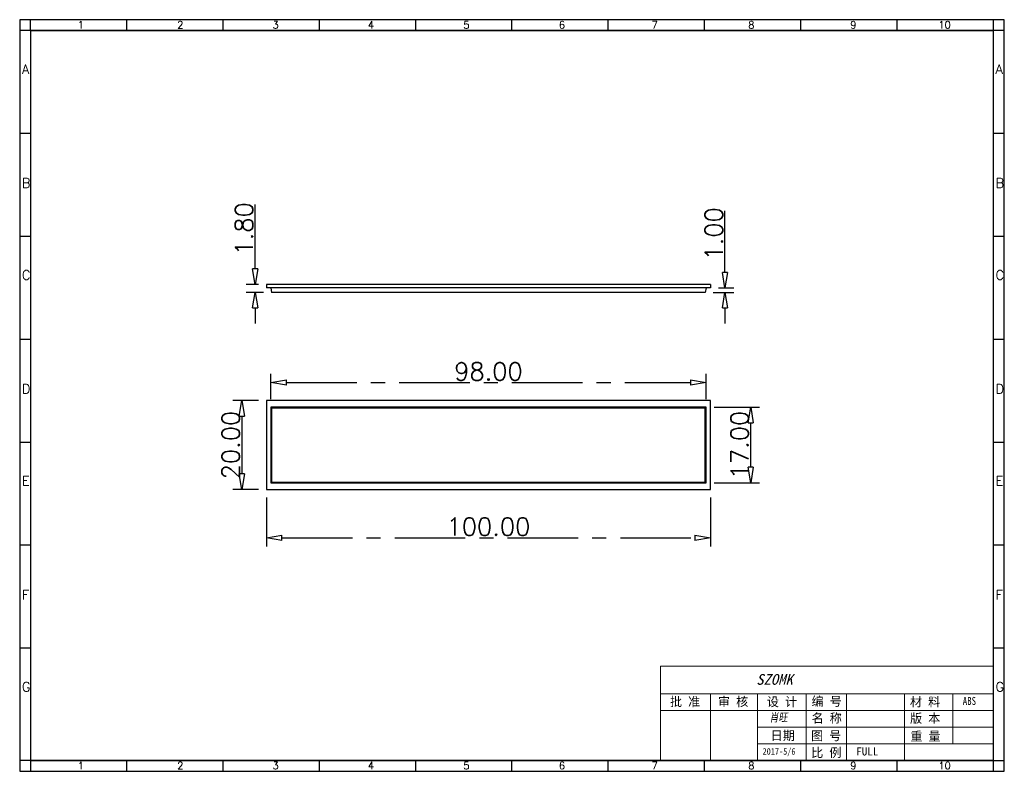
# Model space of a CAD drawing. Header units: millimetres. Extents: x 5833 to 6055, y -198 to -29.
import ezdxf

# ---------------------------------------------------------------- set-up
doc = ezdxf.new("R2010")
doc.units = ezdxf.units.MM
doc.header["$LTSCALE"] = 0.5
doc.linetypes.add('CENTER', pattern=[50.8, 31.75, -6.35, 6.35, -6.35])
doc.layers.add('112', color=7, linetype='Continuous', true_color=0xffffff)
doc.layers.add('A1_KUANG', color=7, linetype='Continuous')
doc.layers.add('A4_KUANG', color=7, linetype='Continuous')
doc.layers.add('BORDER', color=4, linetype='Continuous', lineweight=20)
doc.layers.add('core', color=7, linetype='Continuous', lineweight=20)
doc.styles.get("Standard").update_dxf_attribs({"font": 'txt', "bigfont": 'gbcbig.shx'})
doc.styles.add('仿宋', font='NSimSun.ttf')
doc.styles.add('黑体', font='SIMHEI.TTF', dxfattribs={"height": 2.5})
doc.dimstyles.new('VT-4.00', dxfattribs={"dimtxt": 4, "dimasz": 3.5, "dimexe": 2, "dimexo": 1.8, "dimgap": 0.5, "dimtad": 1, "dimzin": 0, "dimdsep": 46, "dimtxsty": 'Standard', "dimblk": 'CLOSEDBLANK', "dimcen": 0.3, "dimclrd": 1, "dimclre": 1, "dimclrt": 7, "dimadec": 1, "dimazin": 0, "dimtfac": 1, "dimtofl": 0, "dimtmove": 0, "dimatfit": 3, "dimldrblk": 'CLOSEDBLANK', "dimfxl": 0, "dimtolj": 1, "dimtzin": 0, "dimarcsym": 0})

# ---------------------------------------------------------------- blocks, each defined once
blk = doc.blocks.new('A$C3291225B')
at = {"layer": 'A4_KUANG'}
for p, q in [((2.87, 194.15), (2.87, 197.01)), ((28.09, 194.15), (28.09, 197.01)), ((53.32, 194.15), (53.32, 197.01)), ((78.54, 194.15), (78.54, 197.01)), ((103.77, 194.15), (103.77, 197.01)), ((129, 194.15), (129, 197.01)), ((154.22, 194.15), (154.22, 197.01)), ((179.45, 194.15), (179.45, 197.01)), ((204.67, 194.15), (204.67, 197.01)), ((229.9, 194.15), (229.9, 197.01)), ((255.13, 194.15), (255.13, 197.01)), ((255.14, 0), (255.14, 197.01)), ((2.87, 194.15), (0, 194.15)), ((2.87, 194.15), (2.87, 0)), ((258, 194.15), (2.87, 194.15)), ((2.87, 167.16), (0, 167.16)), ((257.99, 167.16), (255.13, 167.16)), ((2.87, 140.18), (0, 140.18)), ((257.99, 140.18), (255.13, 140.18)), ((2.87, 113.2), (0, 113.2)), ((257.99, 113.2), (255.13, 113.2)), ((2.87, 86.22), (0, 86.22)), ((257.99, 86.22), (255.13, 86.22)), ((2.87, 59.24), (0, 59.24)), ((257.99, 59.24), (255.13, 59.24)), ((2.87, 32.25), (0, 32.25)), ((257.99, 32.25), (255.13, 32.25)), ((2.87, 2.87), (0, 2.87)), ((2.87, 2.87), (258, 2.87)), ((28.09, 0), (28.09, 2.87)), ((53.32, 0), (53.32, 2.87)), ((78.54, 0), (78.54, 2.87)), ((103.77, 0), (103.77, 2.87)), ((129, 0), (129, 2.87)), ((154.22, 0), (154.22, 2.87)), ((179.45, 0), (179.45, 2.87)), ((204.67, 0), (204.67, 2.87)), ((229.9, 0), (229.9, 2.87))]:
    blk.add_line(p, q, dxfattribs=at)
at = {"layer": 'A4_KUANG', "color": 8}
blk.add_lwpolyline([(258, 0), (258, 197.01), (0, 197.01), (0, 0)], close=True, dxfattribs=at)
at = {"layer": 'A4_KUANG', "const_width": 0.4}
blk.add_lwpolyline([(2.87, 2.87), (2.87, 194.15), (255.13, 194.15), (255.14, 2.87), (2.87, 2.87)], dxfattribs=at)
at = {"layer": 'A4_KUANG'}
for s, height, p in [('1', 1.91, (15.22, 194.69)), ('2', 1.91, (41.25, 194.69)), ('3', 1.91, (66.25, 194.69)), ('4', 1.91, (91.25, 194.69)), ('5', 1.91, (116.25, 194.69)), ('6', 1.91, (141.26, 194.69)), ('7', 1.91, (165.57, 194.69)), ('8', 1.91, (190.91, 194.69)), ('9', 1.91, (217.64, 194.69)), ('10', 1.91, (240.72, 194.69)), ('A', 2.48, (0.59, 182.82)), ('A', 2.48, (255.71, 182.82)), ('B', 2.48, (0.59, 152.97)), ('B', 2.48, (255.71, 152.97)), ('C', 2.48, (0.59, 128.85)), ('C', 2.48, (255.71, 128.85)), ('D', 2.48, (0.59, 99.01)), ('D', 2.48, (255.71, 99.01)), ('E', 2.48, (0.59, 74.89)), ('E', 2.48, (255.71, 74.89)), ('F', 2.48, (0.59, 45.04)), ('F', 2.48, (255.71, 45.04)), ('G', 2.48, (0.59, 20.93)), ('G', 2.48, (255.71, 20.93)), ('1', 1.91, (15.22, 0.54)), ('2', 1.91, (41.25, 0.54)), ('3', 1.91, (66.25, 0.54)), ('4', 1.91, (91.25, 0.54)), ('5', 1.91, (116.25, 0.54)), ('6', 1.91, (141.26, 0.54)), ('7', 1.91, (165.57, 0.54)), ('8', 1.91, (190.91, 0.54)), ('9', 1.91, (217.64, 0.54)), ('10', 1.91, (240.72, 0.54))]:
    blk.add_text(s, height=height, dxfattribs=at).set_placement(p)
blk = doc.blocks.new('_ClosedBlank')
at = {"color": 0, "linetype": 'ByBlock', "lineweight": -2}
for p, q in [((-1, 0.167), (0, 0)), ((-1, 0.167), (-1, -0.167)), ((0, 0), (-1, -0.167))]:
    blk.add_line(p, q, dxfattribs=at)
blk = doc.blocks.new('*D2')
at = {"layer": 'core', "color": 1, "linetype": 'CENTER', "lineweight": -2}
for p, q in [((5888.74, -136.31), (5888.74, -147.39)), ((5988.73, -136.31), (5988.73, -147.39)), ((5892.24, -145.39), (5985.23, -145.39))]:
    blk.add_line(p, q, dxfattribs=at)
at = {"layer": 'Defpoints', "color": 0, "linetype": 'CENTER'}
for p in [(5888.74, -134.51), (5988.73, -134.51), (5988.73, -145.39)]:
    blk.add_point(p, dxfattribs=at)
at = {"layer": 'core', "color": 1, "linetype": 'CENTER', "lineweight": -2, "xscale": 3.5, "yscale": 3.5, "zscale": 3.5, "rotation": 180}
blk.add_blockref('_ClosedBlank', (5888.74, -145.39), dxfattribs=at)
at = {"layer": 'core', "color": 1, "linetype": 'CENTER', "lineweight": -2, "xscale": 3.5, "yscale": 3.5, "zscale": 3.5}
blk.add_blockref('_ClosedBlank', (5988.73, -145.39), dxfattribs=at)
at = {"layer": 'core', "color": 7, "linetype": 'CENTER', "insert": (5938.74, -142.89), "char_height": 4, "attachment_point": 5}
blk.add_mtext('\\A1;100.00', dxfattribs=at)
blk = doc.blocks.new('*D3')
at = {"layer": 'core', "color": 1, "linetype": 'CENTER', "lineweight": -2}
for p, q in [((5889.74, -114.21), (5889.74, -108.44)), ((5987.73, -114.21), (5987.73, -108.44)), ((5893.24, -110.44), (5984.23, -110.44))]:
    blk.add_line(p, q, dxfattribs=at)
at = {"layer": 'Defpoints', "color": 0, "linetype": 'CENTER'}
for p in [(5987.73, -110.44), (5889.74, -116.01), (5987.73, -116.01)]:
    blk.add_point(p, dxfattribs=at)
at = {"layer": 'core', "color": 1, "linetype": 'CENTER', "lineweight": -2, "xscale": 3.5, "yscale": 3.5, "zscale": 3.5, "rotation": 180}
blk.add_blockref('_ClosedBlank', (5889.74, -110.44), dxfattribs=at)
at = {"layer": 'core', "color": 1, "linetype": 'CENTER', "lineweight": -2, "xscale": 3.5, "yscale": 3.5, "zscale": 3.5}
blk.add_blockref('_ClosedBlank', (5987.73, -110.44), dxfattribs=at)
at = {"layer": 'core', "color": 7, "linetype": 'CENTER', "insert": (5938.74, -107.94), "char_height": 4, "attachment_point": 5}
blk.add_mtext('\\A1;98.00', dxfattribs=at)
blk = doc.blocks.new('*D4')
at = {"layer": 'core', "color": 1, "linetype": 'CENTER', "lineweight": -2}
for p, q in [((5886.94, -114.51), (5881.23, -114.51)), ((5883.23, -118.01), (5883.23, -131.01)), ((5886.94, -134.51), (5881.23, -134.51))]:
    blk.add_line(p, q, dxfattribs=at)
at = {"layer": 'Defpoints', "color": 0, "linetype": 'CENTER'}
for p in [(5888.74, -114.51), (5883.23, -134.51), (5888.74, -134.51)]:
    blk.add_point(p, dxfattribs=at)
at = {"layer": 'core', "color": 1, "linetype": 'CENTER', "lineweight": -2, "xscale": 3.5, "yscale": 3.5, "zscale": 3.5}
for p, rotation in [((5883.23, -114.51), 90), ((5883.23, -134.51), 270)]:
    blk.add_blockref('_ClosedBlank', p, dxfattribs=dict(at, rotation=rotation))
at = {"layer": 'core', "color": 7, "linetype": 'CENTER', "insert": (5880.73, -124.51), "char_height": 4, "attachment_point": 5, "rotation": 90}
blk.add_mtext('\\A1;20.00', dxfattribs=at)
blk = doc.blocks.new('*D5')
at = {"layer": 'core', "color": 1, "linetype": 'CENTER', "lineweight": -2}
for p, q in [((5989.53, -116.01), (5999.78, -116.01)), ((5997.78, -129.51), (5997.78, -119.51)), ((5989.53, -133.01), (5999.78, -133.01))]:
    blk.add_line(p, q, dxfattribs=at)
at = {"layer": 'Defpoints', "color": 0, "linetype": 'CENTER'}
for p in [(5987.73, -116.01), (5997.78, -116.01), (5987.73, -133.01)]:
    blk.add_point(p, dxfattribs=at)
at = {"layer": 'core', "color": 1, "linetype": 'CENTER', "lineweight": -2, "xscale": 3.5, "yscale": 3.5, "zscale": 3.5}
for p, rotation in [((5997.78, -116.01), 90), ((5997.78, -133.01), 270)]:
    blk.add_blockref('_ClosedBlank', p, dxfattribs=dict(at, rotation=rotation))
at = {"layer": 'core', "color": 7, "linetype": 'CENTER', "insert": (5995.28, -124.51), "char_height": 4, "attachment_point": 5, "rotation": 90}
blk.add_mtext('\\A1;17.00', dxfattribs=at)
blk = doc.blocks.new('*D6')
at = {"layer": 'core', "color": 1, "linetype": 'CENTER', "lineweight": -2}
for p, q in [((5991.99, -85.62), (5991.99, -71.79)), ((5989.36, -90.12), (5993.99, -90.12)), ((5990.53, -89.12), (5993.99, -89.12)), ((5991.99, -93.62), (5991.99, -97.12))]:
    blk.add_line(p, q, dxfattribs=at)
at = {"layer": 'Defpoints', "color": 0, "linetype": 'CENTER'}
for p in [(5987.56, -90.12), (5988.73, -89.12), (5991.99, -89.12)]:
    blk.add_point(p, dxfattribs=at)
at = {"layer": 'core', "color": 1, "linetype": 'CENTER', "lineweight": -2, "xscale": 3.5, "yscale": 3.5, "zscale": 3.5}
for p, rotation in [((5991.99, -89.12), 270), ((5991.99, -90.12), 90)]:
    blk.add_blockref('_ClosedBlank', p, dxfattribs=dict(at, rotation=rotation))
at = {"layer": 'core', "color": 7, "linetype": 'CENTER', "insert": (5989.49, -76.96), "char_height": 4, "attachment_point": 5, "rotation": 90}
blk.add_mtext('\\A1;1.00', dxfattribs=at)
blk = doc.blocks.new('*D7')
at = {"layer": 'core', "color": 1, "linetype": 'CENTER', "lineweight": -2}
for p, q in [((5886.22, -84.82), (5886.22, -70.32)), ((5886.94, -88.32), (5884.22, -88.32)), ((5888.11, -90.12), (5884.22, -90.12)), ((5886.22, -93.62), (5886.22, -97.12))]:
    blk.add_line(p, q, dxfattribs=at)
at = {"layer": 'Defpoints', "color": 0, "linetype": 'CENTER'}
for p in [(5886.22, -88.32), (5888.74, -88.32), (5889.91, -90.12)]:
    blk.add_point(p, dxfattribs=at)
at = {"layer": 'core', "color": 1, "linetype": 'CENTER', "lineweight": -2, "xscale": 3.5, "yscale": 3.5, "zscale": 3.5}
for p, rotation in [((5886.22, -88.32), 270), ((5886.22, -90.12), 90)]:
    blk.add_blockref('_ClosedBlank', p, dxfattribs=dict(at, rotation=rotation))
at = {"layer": 'core', "color": 7, "linetype": 'CENTER', "insert": (5883.72, -75.82), "char_height": 4, "attachment_point": 5, "rotation": 90}
blk.add_mtext('\\A1;1.80', dxfattribs=at)

msp = doc.modelspace()

# ---------------------------------------------------------------- linework, layer by layer
at = {"lineweight": 0, "ltscale": 0.5}
for p, q in [((5977.477, -174.296), (5977.477, -195.529)), ((5988.718, -180.541), (5988.718, -195.529)), ((5999.334, -180.541), (5999.334, -195.529)), ((6010.263, -180.541), (6010.263, -195.529)), ((6019.318, -180.541), (6019.318, -195.529)), ((6032.433, -180.541), (6032.433, -195.529))]:
    msp.add_line(p, q, dxfattribs=at)
at = {"lineweight": 0}
for p, q in [((5977.477, -174.296), (6052.42, -174.296)), ((5977.477, -180.541), (6052.42, -180.541)), ((6043.315, -180.541), (6043.315, -191.782)), ((5977.477, -184.288), (6052.42, -184.288)), ((6010.263, -188.035), (5999.334, -188.035)), ((6010.263, -188.035), (6052.42, -188.035)), ((5999.334, -191.782), (6052.42, -191.782)), ((6052.42, -195.529), (5977.477, -195.529))]:
    msp.add_line(p, q, dxfattribs=at)
at = {"layer": '112', "color": 7}
for p, q in [((5988.735, -88.324), (5888.737, -88.324)), ((5888.737, -88.324), (5888.737, -89.124)), ((5988.735, -88.324), (5988.735, -89.124)), ((5988.735, -89.124), (5888.737, -89.124)), ((5889.737, -89.124), (5889.913, -90.124)), ((5987.558, -90.124), (5889.913, -90.124)), ((5987.735, -89.124), (5987.558, -90.124)), ((5888.737, -114.515), (5888.737, -134.514)), ((5988.735, -114.515), (5888.737, -114.515)), ((5988.735, -134.514), (5988.735, -114.515)), ((5889.737, -116.015), (5889.913, -116.191)), ((5987.735, -116.015), (5889.737, -116.015)), ((5889.737, -116.015), (5889.737, -133.015)), ((5987.558, -116.191), (5889.913, -116.191)), ((5889.913, -116.191), (5889.913, -132.838)), ((5987.735, -116.015), (5987.558, -116.191)), ((5987.558, -132.838), (5987.558, -116.191)), ((5987.735, -133.015), (5987.735, -116.015)), ((5889.737, -133.015), (5889.913, -132.838)), ((5889.913, -132.838), (5987.558, -132.838)), ((5987.735, -133.015), (5987.558, -132.838)), ((5888.737, -134.514), (5988.735, -134.514)), ((5889.737, -133.015), (5987.735, -133.015))]:
    msp.add_line(p, q, dxfattribs=at)

# ---------------------------------------------------------------- block references
at = {"layer": 'A1_KUANG', "color": 1, "lineweight": 0, "xscale": 0.8592067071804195, "yscale": 0.8592067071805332, "zscale": 0.8592067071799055}
msp.add_blockref('A$C3291225B', (5833.206, -197.991), dxfattribs=at)

# ---------------------------------------------------------------- texts
at = {"lineweight": 0, "style": '仿宋'}
for s, p in [('批 准', (5979.605, -183.326)), ('审 核', (5990.419, -183.326)), ('设 计', (6001.416, -183.346)), ('编 号', (6011.489, -183.254)), ('材 料', (6033.641, -183.364)), ('名 称', (6011.489, -187.018)), ('版 本', (6033.658, -187.065)), ('日期', (6002.282, -190.95)), ('图 号', (6011.364, -190.991)), ('重 量', (6033.732, -191.12)), ('比 例', (6011.403, -194.808))]:
    msp.add_text(s, height=1.9984, dxfattribs=at).set_placement(p)
at = {"color": 3, "lineweight": 0, "style": '仿宋', "width": 0.8}
for s, height, p in [('ABS', 1.8269, (6045.524, -183.053)), ('2017-5/6', 1.4798, (6000.457, -194.242))]:
    msp.add_text(s, height=height, dxfattribs=at).set_placement(p)
at = {"color": 4, "lineweight": 0, "style": '仿宋', "oblique": 10, "width": 0.8}
msp.add_text('肖旺', height=1.8269, rotation=1, dxfattribs=at).set_placement((6002.022, -186.806))
at = {"color": 3, "lineweight": 0, "style": '仿宋'}
msp.add_text('FULL', height=1.8269, dxfattribs=at).set_placement((6021.554, -194.42))
at = {"layer": 'BORDER', "color": 1, "lineweight": 0, "style": '黑体', "oblique": 15}
msp.add_text('SZOMK', height=2.4149, dxfattribs=at).set_placement((5999.037, -178.507))

# ---------------------------------------------------------------- dimensions: what is measured, and where the dimension line sits
at = {"layer": 'core', "linetype": 'CENTER'}
for base, p1, p2, picture, middle in [((5886.22, -88.324), (5889.913, -90.124), (5888.737, -88.324), '*D7', (5883.72, -75.824)), ((5991.988, -89.124), (5987.558, -90.124), (5988.735, -89.124), '*D6', (5989.488, -76.957)), ((5883.233, -134.514), (5888.737, -114.515), (5888.737, -134.514), '*D4', (5880.733, -124.515))]:
    dim = msp.add_linear_dim(base=base, p1=p1, p2=p2, angle=90, dimstyle='VT-4.00', dxfattribs=at)
    dim.commit()
    dim.dimension.update_dxf_attribs({"geometry": picture, "text_midpoint": middle})
for base, p1, p2, picture, middle in [((5987.735, -110.439), (5889.737, -116.015), (5987.735, -116.015), '*D3', (5938.736, -107.939)), ((5988.735, -145.394), (5888.737, -134.514), (5988.735, -134.514), '*D2', (5938.736, -142.894))]:
    dim = msp.add_linear_dim(base=base, p1=p1, p2=p2, dimstyle='VT-4.00', dxfattribs=at)
    dim.commit()
    dim.dimension.update_dxf_attribs({"geometry": picture, "text_midpoint": middle})
dim = msp.add_linear_dim(base=(5997.779, -116.015), p1=(5987.735, -133.015), p2=(5987.735, -116.015), angle=90, dimstyle='VT-4.00', dxfattribs=at)
dim.commit()
dim.dimension.update_dxf_attribs({"geometry": '*D5', "text_midpoint": (5997.779, -124.515), "dimtype": 128})

doc.saveas('drawing.dxf')
